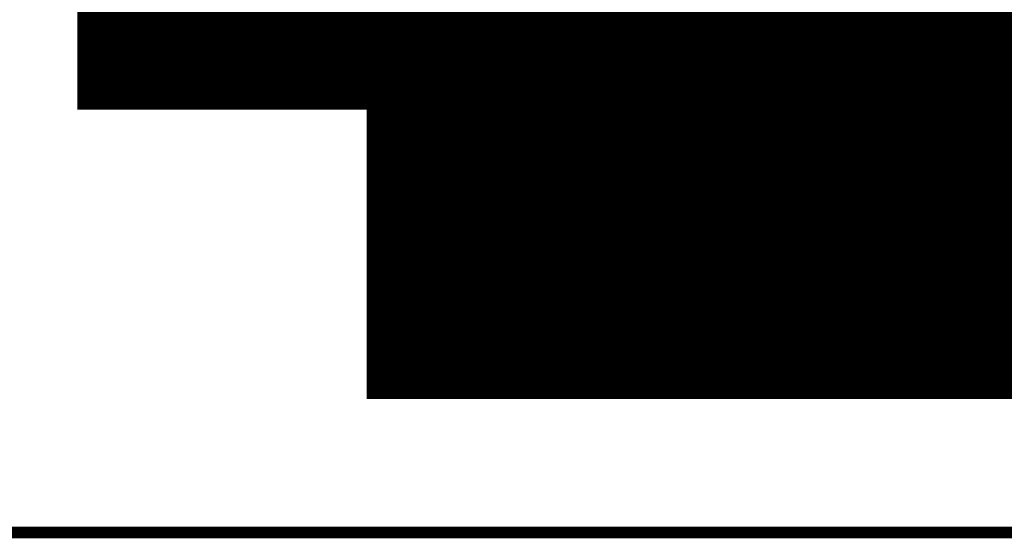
# Model space of a CAD drawing. Header units: millimetres. Extents: x -0.2 to 70, y -60 to 0.
# Tile 3 of 7: x 6.098 to 6.53, y -60.003 to -59.775. Entities that reach past the tile are written whole.
import ezdxf

# ---------------------------------------------------------------- set-up
doc = ezdxf.new("R2010")
doc.units = ezdxf.units.MM
for name, color, linetype, true_color in [('Bottom Layer', 7, 'Continuous', 0x0000ff), ('Top Layer', 7, 'Continuous', 0xff0000), ('Top Silkscreen Layer', 7, 'Continuous', 0xffcc00)]:
    doc.layers.add(name, color=color, linetype=linetype, true_color=true_color)

msp = doc.modelspace()

# ---------------------------------------------------------------- linework, layer by layer
at = {"layer": 'Bottom Layer', "const_width": 0.00508}
msp.add_lwpolyline([(0, 0), (0, -60.00012), (70.00014, -60.00012), (70.00014, 0)], close=True, dxfattribs=at)
at = {"layer": 'Top Layer', "const_width": 0.00508}
msp.add_lwpolyline([(0, 0), (0, -60.00012), (70.00014, -60.00012), (70.00014, 0)], close=True, dxfattribs=at)
at = {"layer": 'Top Silkscreen Layer', "const_width": 0.254}
for points in [[(6.25005, -59.81457), (6.25005, -54.01457)], [(6.25005, -59.81457), (6.25005, -54.01457)], [(33.7501, -59.81457), (6.25005, -59.81457)], [(33.7501, -59.81457), (6.25005, -59.81457)]]:
    msp.add_lwpolyline(points, dxfattribs=at)

doc.saveas('drawing.dxf')
